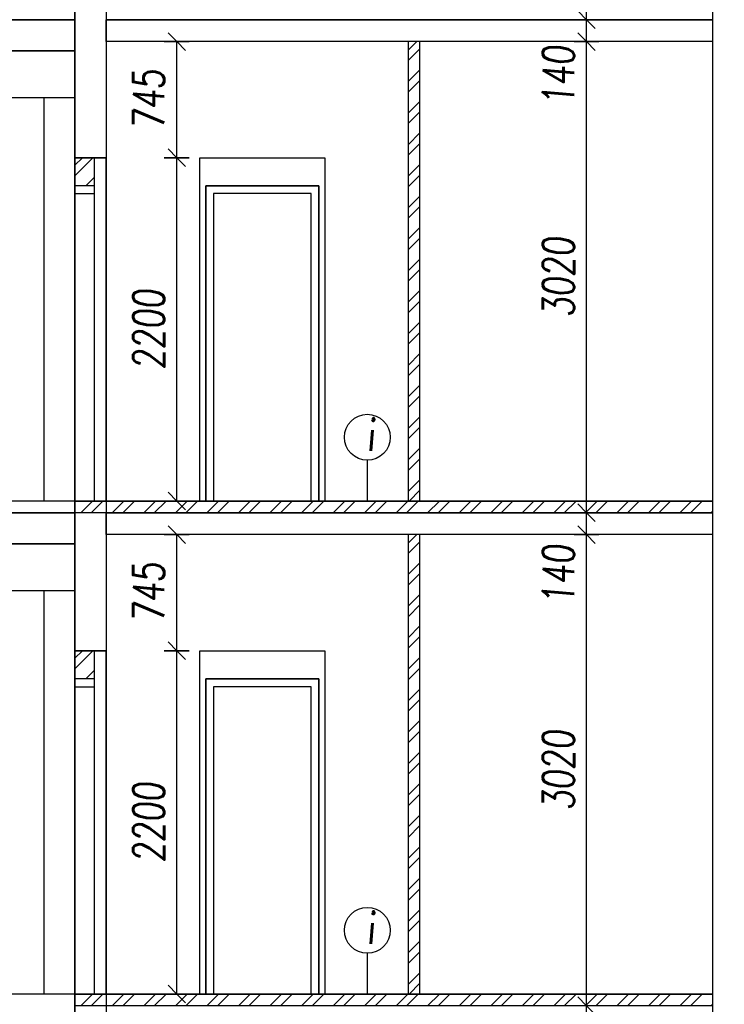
# Model space of a CAD drawing. Header units: millimetres. Extents: x 22267 to 193155, y 329430 to 541733.
# Tile 61 of 89: x 136183 to 140697, y 379965 to 386275. Entities that reach past the tile are written whole.
import ezdxf

# ---------------------------------------------------------------- set-up
doc = ezdxf.new("R2010")
doc.units = ezdxf.units.MM
doc.linetypes.add('ČERCHOVANÁ', pattern=[25.4, 12.7, -6.35, 0, -6.35])
for name, color, linetype in [('BOURÁNÍ PŘÍČEK', 30, 'Continuous'), ('DVERE', 4, 'Continuous'), ('KOTY_100', 7, 'Continuous'), ('KÓTY BP PODLAHA', 255, 'Continuous'), ('KÓTY BP PŘÍČKY', 255, 'Continuous'), ('OSY', 7, 'Continuous'), ('TENKA', 4, 'Continuous'), ('TLUSTA', 2, 'Continuous'), ('ŽB', 1, 'Continuous')]:
    doc.layers.add(name, color=color, linetype=linetype)
doc.styles.add('CS-ROMANS', font='romans.shx', dxfattribs={"width": 0.75, "oblique": 5})
doc.styles.add('CS-ROMANS_100', font='romans.shx', dxfattribs={"width": 0.75, "oblique": 5, "height": 200})
doc.dimstyles.new('A_KÓTA_100', dxfattribs={"dimtxt": 200, "dimasz": 4, "dimexe": 100, "dimexo": 1500, "dimgap": 80, "dimtad": 1, "dimdec": 0, "dimdsep": 46, "dimtxsty": 'CS-ROMANS_100', "dimblk": 'KOT_CARA20', "dimcen": 90, "dimse1": 1, "dimse2": 1, "dimclrd": 256, "dimclre": 256, "dimclrt": 256, "dimadec": 0, "dimazin": 0, "dimtfac": 1, "dimtdec": 0, "dimtix": 1, "dimtmove": 2, "dimatfit": 3, "dimldrblk": 'OBLIQUE', "dimfxl": 1, "dimfxlon": 1, "dimtolj": 1, "dimarcsym": 0})

# ---------------------------------------------------------------- blocks, each defined once
blk = doc.blocks.new('KOT_CARA20')
for p, q in [((0, 20), (0, -20)), ((0, 0), (-14.1, -14.1)), ((0, 0), (14.1, 14.1))]:
    blk.add_line(p, q)
blk = doc.blocks.new('*D3210')
at = {"layer": 'Defpoints', "color": 0, "transparency": 16777216}
for p in [(139814.6, 379955.5), (139949.6, 379955.5), (139949.6, 379815.5)]:
    blk.add_point(p, dxfattribs=at)
at = {"layer": 'KOTY_100', "lineweight": -2, "transparency": 16777216}
for p, q in [((139814.6, 379959.5), (139814.6, 379963.5)), ((139814.6, 379815.5), (139814.6, 379955.5)), ((139814.6, 379811.5), (139814.6, 379807.5))]:
    blk.add_line(p, q, dxfattribs=at)
at = {"layer": 'KOTY_100', "lineweight": -2, "transparency": 16777216, "xscale": 4, "yscale": 4, "zscale": 4}
for p, rotation in [((139814.6, 379955.5), 270), ((139814.6, 379815.5), 90)]:
    blk.add_blockref('KOT_CARA20', p, dxfattribs=dict(at, rotation=rotation))
at = {"layer": 'KOTY_100', "transparency": 16777216, "insert": (139634.6, 379562.7), "char_height": 200, "attachment_point": 5, "rotation": 90, "style": 'CS-ROMANS_100'}
blk.add_mtext('\\A1;140', dxfattribs=at)
blk = doc.blocks.new('_OBLIQUE')
at = {"color": 0, "linetype": 'ByBlock', "ltscale": 15}
blk.add_line((-0.5, -0.5), (0.5, 0.5), dxfattribs=at)
blk = doc.blocks.new('*D3211')
at = {"layer": 'Defpoints', "color": 0, "transparency": 16777216}
for p in [(139814.6, 382975.5), (139949.6, 382975.5), (139949.6, 379955.5)]:
    blk.add_point(p, dxfattribs=at)
at = {"layer": 'KOTY_100', "lineweight": -2, "transparency": 16777216}
blk.add_line((139814.6, 379959.5), (139814.6, 382971.5), dxfattribs=at)
at = {"layer": 'KOTY_100', "lineweight": -2, "transparency": 16777216, "xscale": 4, "yscale": 4, "zscale": 4}
for p, rotation in [((139814.6, 382975.5), 90), ((139814.6, 379955.5), 270)]:
    blk.add_blockref('KOT_CARA20', p, dxfattribs=dict(at, rotation=rotation))
at = {"layer": 'KOTY_100', "transparency": 16777216, "insert": (139634.6, 381465.5), "char_height": 200, "attachment_point": 5, "rotation": 90, "style": 'CS-ROMANS_100'}
blk.add_mtext('\\A1;3020', dxfattribs=at)
blk = doc.blocks.new('*D3212')
at = {"layer": 'Defpoints', "color": 0, "transparency": 16777216}
for p in [(139814.6, 383115.5), (139949.6, 383115.5), (139949.6, 382975.5)]:
    blk.add_point(p, dxfattribs=at)
at = {"layer": 'KOTY_100', "lineweight": -2, "transparency": 16777216}
for p, q in [((139814.6, 383119.5), (139814.6, 383123.5)), ((139814.6, 382975.5), (139814.6, 383115.5)), ((139814.6, 382971.5), (139814.6, 382967.5))]:
    blk.add_line(p, q, dxfattribs=at)
at = {"layer": 'KOTY_100', "lineweight": -2, "transparency": 16777216, "xscale": 4, "yscale": 4, "zscale": 4}
for p, rotation in [((139814.6, 383115.5), 270), ((139814.6, 382975.5), 90)]:
    blk.add_blockref('KOT_CARA20', p, dxfattribs=dict(at, rotation=rotation))
at = {"layer": 'KOTY_100', "transparency": 16777216, "insert": (139634.6, 382718.3), "char_height": 200, "attachment_point": 5, "rotation": 90, "style": 'CS-ROMANS_100'}
blk.add_mtext('\\A1;140', dxfattribs=at)
blk = doc.blocks.new('*D3213')
at = {"layer": 'Defpoints', "color": 0, "transparency": 16777216}
for p in [(139814.6, 386135.5), (140078.9, 386135.5), (139949.6, 383115.5)]:
    blk.add_point(p, dxfattribs=at)
at = {"layer": 'KOTY_100', "lineweight": -2, "transparency": 16777216}
blk.add_line((139814.6, 383119.5), (139814.6, 386131.5), dxfattribs=at)
at = {"layer": 'KOTY_100', "lineweight": -2, "transparency": 16777216, "xscale": 4, "yscale": 4, "zscale": 4}
for p, rotation in [((139814.6, 386135.5), 90), ((139814.6, 383115.5), 270)]:
    blk.add_blockref('KOT_CARA20', p, dxfattribs=dict(at, rotation=rotation))
at = {"layer": 'KOTY_100', "transparency": 16777216, "insert": (139634.6, 384625.5), "char_height": 200, "attachment_point": 5, "rotation": 90, "style": 'CS-ROMANS_100'}
blk.add_mtext('\\A1;3020', dxfattribs=at)
blk = doc.blocks.new('*D3214')
at = {"layer": 'Defpoints', "color": 0, "transparency": 16777216}
for p in [(139814.6, 386275.5), (140078.9, 386275.5), (140078.9, 386135.5)]:
    blk.add_point(p, dxfattribs=at)
at = {"layer": 'KOTY_100', "lineweight": -2, "transparency": 16777216}
for p, q in [((139814.6, 386279.5), (139814.6, 386283.5)), ((139814.6, 386135.5), (139814.6, 386275.5)), ((139814.6, 386131.5), (139814.6, 386127.5))]:
    blk.add_line(p, q, dxfattribs=at)
at = {"layer": 'KOTY_100', "lineweight": -2, "transparency": 16777216, "xscale": 4, "yscale": 4, "zscale": 4}
for p, rotation in [((139814.6, 386275.5), 270), ((139814.6, 386135.5), 90)]:
    blk.add_blockref('KOT_CARA20', p, dxfattribs=dict(at, rotation=rotation))
at = {"layer": 'KOTY_100', "transparency": 16777216, "insert": (139634.6, 385915.3), "char_height": 200, "attachment_point": 5, "rotation": 90, "style": 'CS-ROMANS_100'}
blk.add_mtext('\\A1;140', dxfattribs=at)
blk = doc.blocks.new('*D3215')
at = {"layer": 'Defpoints', "color": 0, "transparency": 16777216}
for p in [(139814.6, 389295.5), (139949.6, 389295.5), (140078.9, 386275.5)]:
    blk.add_point(p, dxfattribs=at)
at = {"layer": 'KOTY_100', "lineweight": -2, "transparency": 16777216}
blk.add_line((139814.6, 386279.5), (139814.6, 389291.5), dxfattribs=at)
at = {"layer": 'KOTY_100', "lineweight": -2, "transparency": 16777216, "xscale": 4, "yscale": 4, "zscale": 4}
for p, rotation in [((139814.6, 389295.5), 90), ((139814.6, 386275.5), 270)]:
    blk.add_blockref('KOT_CARA20', p, dxfattribs=dict(at, rotation=rotation))
at = {"layer": 'KOTY_100', "transparency": 16777216, "insert": (139634.6, 387785.5), "char_height": 200, "attachment_point": 5, "rotation": 90, "style": 'CS-ROMANS_100'}
blk.add_mtext('\\A1;3020', dxfattribs=at)
blk = doc.blocks.new('*D3446')
at = {"layer": 'Defpoints', "color": 0, "transparency": 16777216}
for p in [(136737.4, 382230.5), (137189.8, 382230.5), (136832.1, 380030.5)]:
    blk.add_point(p, dxfattribs=at)
at = {"layer": 'KÓTY BP PŘÍČKY', "lineweight": -2, "transparency": 16777216}
blk.add_line((137189.8, 380034.5), (137189.8, 382226.5), dxfattribs=at)
at = {"layer": 'KÓTY BP PŘÍČKY', "lineweight": -2, "transparency": 16777216, "xscale": 4, "yscale": 4, "zscale": 4}
for p, rotation in [((137189.8, 382230.5), 90), ((137189.8, 380030.5), 270)]:
    blk.add_blockref('KOT_CARA20', p, dxfattribs=dict(at, rotation=rotation))
at = {"layer": 'KÓTY BP PŘÍČKY', "transparency": 16777216, "insert": (137009.8, 381130.5), "char_height": 200, "attachment_point": 5, "rotation": 90, "style": 'CS-ROMANS_100'}
blk.add_mtext('\\A1;2200', dxfattribs=at)
blk = doc.blocks.new('*D3447')
at = {"layer": 'Defpoints', "color": 0, "transparency": 16777216}
for p in [(137189.8, 382975.5), (137397, 382975.5), (136737.4, 382230.5)]:
    blk.add_point(p, dxfattribs=at)
at = {"layer": 'KÓTY BP PŘÍČKY', "lineweight": -2, "transparency": 16777216}
blk.add_line((137189.8, 382234.5), (137189.8, 382971.5), dxfattribs=at)
at = {"layer": 'KÓTY BP PŘÍČKY', "lineweight": -2, "transparency": 16777216, "xscale": 4, "yscale": 4, "zscale": 4}
for p, rotation in [((137189.8, 382975.5), 90), ((137189.8, 382230.5), 270)]:
    blk.add_blockref('KOT_CARA20', p, dxfattribs=dict(at, rotation=rotation))
at = {"layer": 'KÓTY BP PŘÍČKY', "transparency": 16777216, "insert": (137009.8, 382603), "char_height": 200, "attachment_point": 5, "rotation": 90, "style": 'CS-ROMANS_100'}
blk.add_mtext('\\A1;745', dxfattribs=at)
blk = doc.blocks.new('*D3448')
at = {"layer": 'Defpoints', "color": 0, "transparency": 16777216}
for p in [(136737.4, 385390.5), (137189.8, 385390.5), (136832.1, 383190.5)]:
    blk.add_point(p, dxfattribs=at)
at = {"layer": 'KÓTY BP PŘÍČKY', "lineweight": -2, "transparency": 16777216}
blk.add_line((137189.8, 383194.5), (137189.8, 385386.5), dxfattribs=at)
at = {"layer": 'KÓTY BP PŘÍČKY', "lineweight": -2, "transparency": 16777216, "xscale": 4, "yscale": 4, "zscale": 4}
for p, rotation in [((137189.8, 385390.5), 90), ((137189.8, 383190.5), 270)]:
    blk.add_blockref('KOT_CARA20', p, dxfattribs=dict(at, rotation=rotation))
at = {"layer": 'KÓTY BP PŘÍČKY', "transparency": 16777216, "insert": (137009.8, 384290.5), "char_height": 200, "attachment_point": 5, "rotation": 90, "style": 'CS-ROMANS_100'}
blk.add_mtext('\\A1;2200', dxfattribs=at)
blk = doc.blocks.new('*D3449')
at = {"layer": 'Defpoints', "color": 0, "transparency": 16777216}
for p in [(137189.8, 386135.5), (137397, 386135.5), (136737.4, 385390.5)]:
    blk.add_point(p, dxfattribs=at)
at = {"layer": 'KÓTY BP PŘÍČKY', "lineweight": -2, "transparency": 16777216}
blk.add_line((137189.8, 385394.5), (137189.8, 386131.5), dxfattribs=at)
at = {"layer": 'KÓTY BP PŘÍČKY', "lineweight": -2, "transparency": 16777216, "xscale": 4, "yscale": 4, "zscale": 4}
for p, rotation in [((137189.8, 386135.5), 90), ((137189.8, 385390.5), 270)]:
    blk.add_blockref('KOT_CARA20', p, dxfattribs=dict(at, rotation=rotation))
at = {"layer": 'KÓTY BP PŘÍČKY', "transparency": 16777216, "insert": (137009.8, 385763), "char_height": 200, "attachment_point": 5, "rotation": 90, "style": 'CS-ROMANS_100'}
blk.add_mtext('\\A1;745', dxfattribs=at)

msp = doc.modelspace()

# ---------------------------------------------------------------- hatches: boundary and pattern name
at = {"layer": 'BOURÁNÍ PŘÍČEK'}
h = msp.add_hatch(dxfattribs=at)
h.set_pattern_fill('ANSI32', color=256, scale=15)
h.set_pattern_definition([(45, (98618.94, -16865), (-101.02788, 101.02788), []), (45, (98686.29, -16865), (-101.02788, 101.02788), [])])
h.paths.add_polyline_path([(138672.4, 386135.5), (138747.4, 386135.5), (138747.4, 383190.5), (138672.4, 383190.5)])
h = msp.add_hatch(dxfattribs=at)
h.set_pattern_fill('ANSI32', color=256, scale=15)
h.set_pattern_definition([(45, (96476.44, -17610), (-101.02788, 101.02788), []), (45, (96543.79, -17610), (-101.02788, 101.02788), [])])
h.paths.add_polyline_path([(136537.4, 385390.5), (136662.4, 385390.5), (136662.4, 385210.5), (136537.4, 385210.5)])
h = msp.add_hatch(dxfattribs=at)
h.set_pattern_fill('ANSI32', color=256, scale=15)
h.set_pattern_definition([(45, (-3e-10, -18960), (-101.02788, 101.02788), []), (45, (67.35, -18960), (-101.02788, 101.02788), [])])
h.paths.add_polyline_path([(136537.4, 383190.5), (140622.4, 383190.5), (140622.4, 383115.5), (136537.4, 383115.5)])
h = msp.add_hatch(dxfattribs=at)
h.set_pattern_fill('ANSI32', color=256, scale=15)
h.set_pattern_definition([(45, (98618.94, -20025), (-101.02788, 101.02788), []), (45, (98686.29, -20025), (-101.02788, 101.02788), [])])
h.paths.add_polyline_path([(138672.4, 382975.5), (138747.4, 382975.5), (138747.4, 380030.5), (138672.4, 380030.5)])
h = msp.add_hatch(dxfattribs=at)
h.set_pattern_fill('ANSI32', color=256, scale=15)
h.set_pattern_definition([(45, (96476.44, -20770), (-101.02788, 101.02788), []), (45, (96543.79, -20770), (-101.02788, 101.02788), [])])
h.paths.add_polyline_path([(136537.4, 382230.5), (136662.4, 382230.5), (136662.4, 382050.5), (136537.4, 382050.5)])
h = msp.add_hatch(dxfattribs=at)
h.set_pattern_fill('ANSI32', color=256, scale=15)
h.set_pattern_definition([(45, (-2e-10, -22120), (-101.02788, 101.02788), []), (45, (67.35, -22120), (-101.02788, 101.02788), [])])
h.paths.add_polyline_path([(136537.4, 380030.5), (140622.4, 380030.5), (140622.4, 379955.5), (136537.4, 379955.5)])

# ---------------------------------------------------------------- linework, layer by layer
for points in [[(136537.4, 406325.5), (136537.4, 335810.5)], [(136737.4, 406325.5), (136737.4, 336050.5)], [(138672.4, 386135.5), (138672.4, 383190.5)], [(138747.4, 383190.5), (138747.4, 386135.5)], [(136662.4, 383190.5), (136662.4, 385390.5)], [(138672.4, 382975.5), (138672.4, 380030.5)], [(138747.4, 380030.5), (138747.4, 382975.5)], [(136662.4, 380030.5), (136662.4, 382230.5)]]:
    msp.add_lwpolyline(points, dxfattribs=at)
for points in [[(136537.4, 383190.5), (136737.4, 383190.5), (136737.4, 385390.5), (136537.4, 385390.5)], [(136537.4, 385390.5), (136737.4, 385390.5), (136737.4, 383190.5), (136537.4, 383190.5)], [(136537.4, 385160.5), (136662.4, 385160.5), (136662.4, 385210.5), (136537.4, 385210.5)], [(137374.9, 383190.5), (138099.9, 383190.5), (138099.9, 385210.5), (137374.9, 385210.5)], [(137424.9, 383190.5), (138049.9, 383190.5), (138049.9, 385160.5), (137424.9, 385160.5)], [(136537.4, 383190.5), (140622.4, 383190.5), (140622.4, 383115.5), (136537.4, 383115.5)], [(136537.4, 380030.5), (136737.4, 380030.5), (136737.4, 382230.5), (136537.4, 382230.5)], [(136537.4, 382230.5), (136737.4, 382230.5), (136737.4, 380030.5), (136537.4, 380030.5)], [(136537.4, 382000.5), (136662.4, 382000.5), (136662.4, 382050.5), (136537.4, 382050.5)], [(137374.9, 380030.5), (138099.9, 380030.5), (138099.9, 382050.5), (137374.9, 382050.5)], [(137424.9, 380030.5), (138049.9, 380030.5), (138049.9, 382000.5), (137424.9, 382000.5)], [(136537.4, 380030.5), (140622.4, 380030.5), (140622.4, 379955.5), (136537.4, 379955.5)]]:
    msp.add_lwpolyline(points, close=True, dxfattribs=at)
at = {"layer": 'DVERE'}
for points in [[(137337.4, 385390.5), (138137.4, 385390.5), (138137.4, 383190.5), (137337.4, 383190.5)], [(137337.4, 382230.5), (138137.4, 382230.5), (138137.4, 380030.5), (137337.4, 380030.5)]]:
    msp.add_lwpolyline(points, close=True, dxfattribs=at)
at = {"layer": 'KÓTY BP PODLAHA'}
for centre in [(138410.3, 383599), (138410.3, 380439)]:
    msp.add_circle(centre, 147.1, dxfattribs=at)
at = {"layer": 'KÓTY BP PŘÍČKY'}
for p, q in [((138410.3, 383451.9), (138410.3, 383190.5)), ((138410.3, 380291.9), (138410.3, 380030.5))]:
    msp.add_line(p, q, dxfattribs=at)
at = {"layer": 'OSY', "linetype": 'ČERCHOVANÁ', "ltscale": 25}
msp.add_lwpolyline([(136537.4, 331387.3), (136537.4, 408305.5)], dxfattribs=at)
at = {"layer": 'TENKA'}
for points in [[(136537.4, 386275.5), (129937.4, 386275.5)], [(140622.4, 386275.5), (136737.4, 386275.5)], [(134762.4, 385775.5), (129937.4, 385775.5), (129937.4, 386075.5), (136537.4, 386075.5), (136537.4, 385775.5), (134837.4, 385775.5)], [(136337.4, 385775.5), (136337.4, 383190.5)], [(136537.4, 383115.5), (129937.4, 383115.5)], [(140622.4, 383115.5), (136737.4, 383115.5)], [(134762.4, 382615.5), (129937.4, 382615.5), (129937.4, 382915.5), (136537.4, 382915.5), (136537.4, 382615.5), (134837.4, 382615.5)], [(136337.4, 382615.5), (136337.4, 380030.5)]]:
    msp.add_lwpolyline(points, dxfattribs=at)
for points in [[(137374.9, 385210.5), (138099.9, 385210.5), (138099.9, 383190.5), (137374.9, 383190.5)], [(137374.9, 382050.5), (138099.9, 382050.5), (138099.9, 380030.5), (137374.9, 380030.5)]]:
    msp.add_lwpolyline(points, close=True, dxfattribs=at)
at = {"layer": 'TLUSTA'}
for points in [[(140622.4, 402075.5), (140622.4, 349935.5)], [(140622.4, 386135.5), (136737.4, 386135.5)], [(136537.4, 386075.5), (129937.4, 386075.5)], [(136537.4, 383190.5), (129937.4, 383190.5)], [(140622.4, 383190.5), (136737.4, 383190.5)], [(140622.4, 382975.5), (136737.4, 382975.5)], [(136537.4, 382915.5), (129937.4, 382915.5)], [(136537.4, 380030.5), (129937.4, 380030.5)], [(140622.4, 380030.5), (136737.4, 380030.5)]]:
    msp.add_lwpolyline(points, dxfattribs=at)
at = {"layer": 'ŽB'}
msp.add_lwpolyline([(140622.4, 402075.5), (140622.4, 349935.5), (140772.4, 349935.5), (140772.4, 402075.5)], dxfattribs=at)
for points in [[(136537.4, 386350.5), (136737.4, 386350.5), (136737.4, 385390.5), (136537.4, 385390.5)], [(129937.4, 386275.5), (136537.4, 386275.5), (136537.4, 386075.5), (129937.4, 386075.5)], [(136737.4, 386275.5), (140622.4, 386275.5), (140622.4, 386135.5), (136737.4, 386135.5)], [(136537.4, 383190.5), (136737.4, 383190.5), (136737.4, 382230.5), (136537.4, 382230.5)], [(129937.4, 383115.5), (136537.4, 383115.5), (136537.4, 382915.5), (129937.4, 382915.5)], [(136737.4, 383115.5), (140622.4, 383115.5), (140622.4, 382975.5), (136737.4, 382975.5)], [(136537.4, 380030.5), (136737.4, 380030.5), (136737.4, 379070.5), (136537.4, 379070.5)]]:
    msp.add_lwpolyline(points, close=True, dxfattribs=at)

# ---------------------------------------------------------------- texts
at = {"layer": 'KÓTY BP PODLAHA', "char_height": 200, "width": 78.647, "attachment_point": 4, "style": 'CS-ROMANS'}
for insert in [(138406.4, 383612), (138406.4, 380452)]:
    msp.add_mtext('\\A1;i', dxfattribs=dict(at, insert=insert))

# ---------------------------------------------------------------- dimensions: what is measured, and where the dimension line sits
at = {"layer": 'KOTY_100'}
for base, p1, p2, picture, middle in [((139814.6, 389295.5), (140078.9, 386275.5), (139949.6, 389295.5), '*D3215', (139634.6, 387785.5)), ((139814.6, 386135.5), (139949.6, 383115.5), (140078.9, 386135.5), '*D3213', (139634.6, 384625.5)), ((139814.6, 382975.5), (139949.6, 379955.5), (139949.6, 382975.5), '*D3211', (139634.6, 381465.5))]:
    dim = msp.add_linear_dim(base=base, p1=p1, p2=p2, angle=90, dimstyle='A_KÓTA_100', dxfattribs=at)
    dim.commit()
    dim.dimension.update_dxf_attribs({"geometry": picture, "text_midpoint": middle})
for base, p1, p2, picture, middle in [((139814.6, 386275.5), (140078.9, 386135.5), (140078.9, 386275.5), '*D3214', (139634.6, 385915.3)), ((139814.6, 383115.5), (139949.6, 382975.5), (139949.6, 383115.5), '*D3212', (139634.6, 382718.3)), ((139814.6, 379955.5), (139949.6, 379815.5), (139949.6, 379955.5), '*D3210', (139634.6, 379562.7))]:
    dim = msp.add_linear_dim(base=base, p1=p1, p2=p2, angle=90, dimstyle='A_KÓTA_100', dxfattribs=at)
    dim.commit()
    dim.dimension.update_dxf_attribs({"geometry": picture, "text_midpoint": middle, "dimtype": 160})
at = {"layer": 'KÓTY BP PŘÍČKY'}
for base, p1, p2, picture, middle in [((137189.8, 386135.5), (136737.4, 385390.5), (137397, 386135.5), '*D3449', (137009.8, 385763)), ((137189.8, 385390.5), (136832.1, 383190.5), (136737.4, 385390.5), '*D3448', (137009.8, 384290.5)), ((137189.8, 382975.5), (136737.4, 382230.5), (137397, 382975.5), '*D3447', (137009.8, 382603)), ((137189.8, 382230.5), (136832.1, 380030.5), (136737.4, 382230.5), '*D3446', (137009.8, 381130.5))]:
    dim = msp.add_linear_dim(base=base, p1=p1, p2=p2, angle=90, dimstyle='A_KÓTA_100', dxfattribs=at)
    dim.commit()
    dim.dimension.update_dxf_attribs({"geometry": picture, "text_midpoint": middle})

doc.saveas('drawing.dxf')
